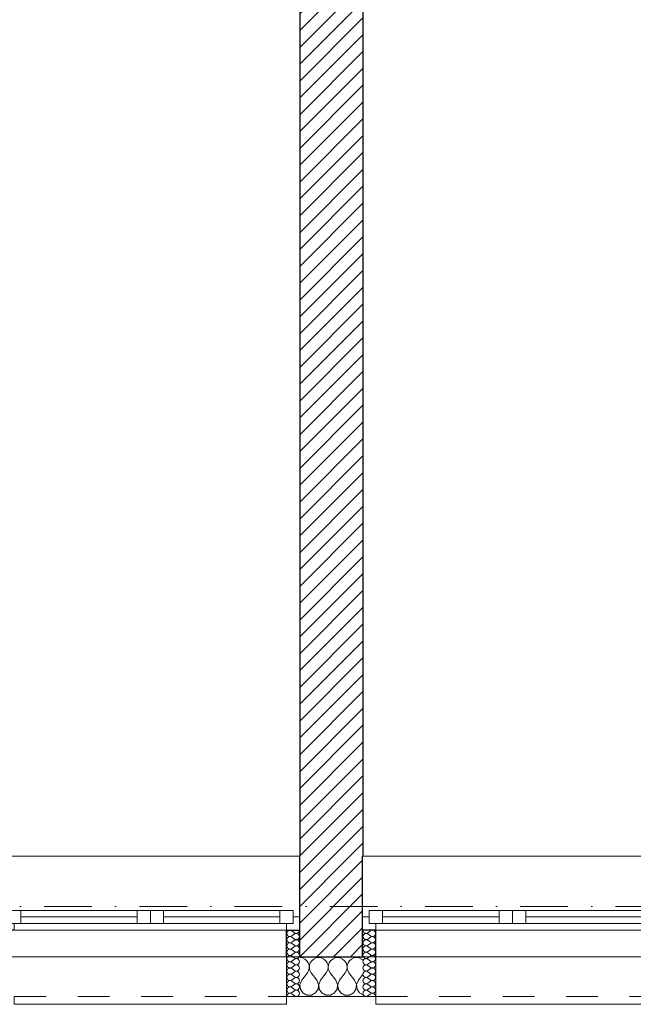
# Model space of a CAD drawing. Header units: millimetres. Extents: x 172139 to 266886, y 89525 to 138225.
# Tile 24 of 94: x 192940 to 195261, y 106825 to 110545. Entities that reach past the tile are written whole.
import ezdxf

# ---------------------------------------------------------------- set-up
doc = ezdxf.new("R2010")
doc.units = ezdxf.units.MM
doc.header["$MEASUREMENT"] = 0
doc.linetypes.add('Kropki i Kreski', pattern=[360, 180, -90, 0, -90])
doc.linetypes.add('Przerywana', pattern=[240, 120, -120])
for name, color, linetype in [('Konstrukcja - Siatki mod', 7, 'Continuous'), ('KR_INW', 7, 'Continuous'), ('NAPIS_SODON', 7, 'Continuous'), ('Okna ArchiCADa', 7, 'Continuous')]:
    doc.layers.add(name, color=color, linetype=linetype)
doc.layers.add('Konstrukcja - Siatki mod_Nr_pióra__48', color=7, linetype='Continuous', lineweight=15, true_color=0xa80f02)
doc.layers.add('KR_INW_Nr_pióra__102', color=7, linetype='Continuous', lineweight=5, true_color=0xcccccc)
for name, color, linetype, lineweight in [('KR_INW_Nr_pióra__101', 252, 'Continuous', 5), ('KR_INW_Nr_pióra__27', 7, 'Continuous', 25), ('KR_INW_Nr_pióra__47', 7, 'Continuous', 15), ('NAPIS_SODON_Nr_pióra__1', 7, 'Continuous', 13), ('Okna ArchiCADa_Nr_pióra__1', 7, 'Continuous', 13), ('Okna ArchiCADa_Nr_pióra__27', 7, 'Continuous', 25)]:
    doc.layers.add(name, color=color, linetype=linetype, lineweight=lineweight)
pattern_1 = [(45, (0, 0), (-31.819804, 31.819804), [])]

# ---------------------------------------------------------------- blocks, each defined once
blk = doc.blocks.new('Strop_1', base_point=(179225, 121523.3))
at = {"layer": 'NAPIS_SODON_Nr_pióra__1', "linetype": 'Continuous', "flags": 128}
blk.add_lwpolyline([(179225, 121523.3), (179225.9, 107003.8), (250898.3, 107008.3), (250897.4, 121527.8)], close=True, dxfattribs=at)
blk = doc.blocks.new('*X153')
at = {"layer": 'KR_INW_Nr_pióra__102', "linetype": 'Continuous'}
for p, q in [((194000, 107001.6), (193999.7, 107001.5)), ((194009.8, 107000.2), (194000, 107001.6)), ((194018.8, 106996.2), (194009.8, 107000.2)), ((194026.4, 106989.9), (194018.8, 106996.2)), ((194052.7, 106996.2), (194045.1, 106989.9)), ((194061.7, 107000.2), (194052.7, 106996.2)), ((194071.4, 107001.6), (194061.7, 107000.2)), ((194081.2, 107000.2), (194071.4, 107001.6)), ((194090.2, 106996.2), (194081.2, 107000.2)), ((194097.8, 106989.9), (194090.2, 106996.2)), ((194124.1, 106996.2), (194116.5, 106989.9)), ((194133.1, 107000.2), (194124.1, 106996.2)), ((194142.9, 107001.6), (194133.1, 107000.2)), ((194152.6, 107000.2), (194142.9, 107001.6)), ((194161.6, 106996.2), (194152.6, 107000.2)), ((194169.2, 106989.9), (194161.6, 106996.2)), ((194195.5, 106996.2), (194187.9, 106989.9)), ((194204.5, 107000.2), (194195.5, 106996.2)), ((194214.3, 107001.6), (194204.5, 107000.2)), ((194224, 107000.2), (194214.3, 107001.6)), ((194233.1, 106996.2), (194224, 107000.2)), ((194237.3, 106992.8), (194233.1, 106996.2)), ((194031.9, 106981.8), (194026.4, 106989.9)), ((194035.1, 106972.5), (194031.9, 106981.8)), ((194033.3, 106953.1), (194035.6, 106962.6)), ((194035.6, 106962.6), (194035.1, 106972.5)), ((194036.3, 106972.5), (194035.9, 106962.6)), ((194035.9, 106962.6), (194038.1, 106953.1)), ((194039.5, 106981.8), (194036.3, 106972.5)), ((194045.1, 106989.9), (194039.5, 106981.8)), ((194103.4, 106981.8), (194097.8, 106989.9)), ((194106.5, 106972.5), (194103.4, 106981.8)), ((194104.8, 106953.1), (194107, 106962.6)), ((194107, 106962.6), (194106.5, 106972.5)), ((194107.8, 106972.5), (194107.3, 106962.6)), ((194107.3, 106962.6), (194109.5, 106953.1)), ((194110.9, 106981.8), (194107.8, 106972.5)), ((194116.5, 106989.9), (194110.9, 106981.8)), ((194174.8, 106981.8), (194169.2, 106989.9)), ((194177.9, 106972.5), (194174.8, 106981.8)), ((194176.2, 106953.1), (194178.4, 106962.6)), ((194178.4, 106962.6), (194177.9, 106972.5)), ((194179.2, 106972.5), (194178.7, 106962.6)), ((194178.7, 106962.6), (194180.9, 106953.1)), ((194182.3, 106981.8), (194179.2, 106972.5)), ((194187.9, 106989.9), (194182.3, 106981.8)), ((194007.1, 106915.9), (194028.6, 106944.4)), ((194028.6, 106944.4), (194033.3, 106953.1)), ((194038.1, 106953.1), (194042.9, 106944.4)), ((194064.3, 106915.9), (194042.9, 106944.4)), ((194078.6, 106915.9), (194100, 106944.4)), ((194100, 106944.4), (194104.8, 106953.1)), ((194109.5, 106953.1), (194114.3, 106944.4)), ((194135.7, 106915.9), (194114.3, 106944.4)), ((194150, 106915.9), (194171.4, 106944.4)), ((194171.4, 106944.4), (194176.2, 106953.1)), ((194180.9, 106953.1), (194185.7, 106944.4)), ((194207.1, 106915.9), (194185.7, 106944.4)), ((194221.4, 106915.9), (194237.3, 106937)), ((194007.1, 106915.9), (194000.4, 106899.8)), ((194000.4, 106899.8), (194002.1, 106882.5)), ((194002.1, 106882.5), (194011.7, 106868)), ((194059.7, 106868), (194069.4, 106882.5)), ((194071, 106899.8), (194064.3, 106915.9)), ((194069.4, 106882.5), (194071, 106899.8)), ((194078.6, 106915.9), (194071.8, 106899.8)), ((194071.8, 106899.8), (194073.5, 106882.5)), ((194073.5, 106882.5), (194083.1, 106868)), ((194131.2, 106868), (194140.8, 106882.5)), ((194142.4, 106899.8), (194135.7, 106915.9)), ((194140.8, 106882.5), (194142.4, 106899.8)), ((194150, 106915.9), (194143.3, 106899.8)), ((194143.3, 106899.8), (194144.9, 106882.5)), ((194144.9, 106882.5), (194154.5, 106868)), ((194202.6, 106868), (194212.2, 106882.5)), ((194213.9, 106899.8), (194207.1, 106915.9)), ((194212.2, 106882.5), (194213.9, 106899.8)), ((194221.4, 106915.9), (194214.7, 106899.8)), ((194214.7, 106899.8), (194216.3, 106882.5)), ((194216.3, 106882.5), (194226, 106868)), ((194011.7, 106868), (194027, 106859.8)), ((194027, 106859.8), (194044.4, 106859.8)), ((194044.4, 106859.8), (194059.7, 106868)), ((194083.1, 106868), (194098.4, 106859.8)), ((194098.4, 106859.8), (194115.8, 106859.8)), ((194115.8, 106859.8), (194131.2, 106868)), ((194154.5, 106868), (194169.9, 106859.8)), ((194169.9, 106859.8), (194187.3, 106859.8)), ((194187.3, 106859.8), (194202.6, 106868)), ((194226, 106868), (194237.3, 106862))]:
    blk.add_line(p, q, dxfattribs=at)
blk = doc.blocks.new('*X182')
at = {"layer": 'KR_INW_Nr_pióra__102', "linetype": 'Continuous'}
for p, q in [((193979.4, 107095.6), (193969.9, 107102.8)), ((193979.4, 107090.9), (193969.9, 107083.7)), ((193979.4, 107071.8), (193969.9, 107079)), ((193979.4, 107067), (193969.9, 107059.9)), ((193979.4, 107048), (193969.9, 107055.1)), ((193979.4, 107043.2), (193969.9, 107036.1)), ((193979.4, 107024.2), (193969.9, 107031.3)), ((193979.4, 107019.4), (193969.9, 107012.3)), ((193979.4, 107000.4), (193969.9, 107007.5)), ((193979.4, 106995.6), (193969.9, 106988.5)), ((193979.4, 106976.6), (193969.9, 106983.7)), ((193979.4, 106971.8), (193969.9, 106964.7)), ((193979.4, 106952.8), (193969.9, 106959.9)), ((193979.4, 106948), (193969.9, 106940.9)), ((193979.4, 106929), (193969.9, 106936.1)), ((193979.4, 106924.2), (193969.9, 106917)), ((193979.4, 106905.1), (193969.9, 106912.3)), ((193979.4, 106900.4), (193969.9, 106893.2)), ((193979.4, 106881.3), (193969.9, 106888.5)), ((193979.4, 106876.6), (193969.9, 106869.4)), ((193979.4, 106857.5), (193969.9, 106864.7))]:
    blk.add_line(p, q, dxfattribs=at)
for centre, start, end in [((193962.8, 107093.2), 53.1301, 180), ((193986.6, 107105.1), 233.1301, 0), ((193962.8, 107093.2), 180, 306.8699), ((193962.8, 107069.4), 53.1301, 180), ((193962.8, 107069.4), 180, 306.8699), ((193986.6, 107081.3), 233.1301, 126.8699), ((193986.6, 107057.5), 233.1301, 126.8699), ((193962.8, 107045.6), 53.1301, 180), ((193962.8, 107045.6), 180, 306.8699), ((193962.8, 107021.8), 53.1301, 180), ((193986.6, 107033.7), 233.1301, 126.8699), ((193962.8, 107021.8), 180, 306.8699), ((193962.8, 106998), 53.1301, 180), ((193962.8, 106998), 180, 306.8699), ((193986.6, 107009.9), 233.1301, 126.8699), ((193986.6, 106986.1), 233.1301, 126.8699), ((193962.8, 106974.2), 53.1301, 180), ((193962.8, 106974.2), 180, 306.8699), ((193962.8, 106950.4), 53.1301, 180), ((193986.6, 106962.3), 233.1301, 126.8699), ((193962.8, 106950.4), 180, 306.8699), ((193962.8, 106926.6), 53.1301, 180), ((193962.8, 106926.6), 180, 306.8699), ((193986.6, 106938.5), 233.1301, 126.8699), ((193986.6, 106914.7), 233.1301, 126.8699), ((193962.8, 106902.8), 53.1301, 180), ((193962.8, 106902.8), 180, 306.8699), ((193962.8, 106879), 53.1301, 180), ((193962.8, 106879), 180, 306.8699), ((193986.6, 106890.9), 233.1301, 126.8699), ((193986.6, 106867), 233.1301, 126.8699), ((193962.8, 106855.1), 53.1301, 180)]:
    blk.add_arc(centre, 11.9, start, end, dxfattribs=at)
blk = doc.blocks.new('*X183')
at = {"layer": 'KR_INW_Nr_pióra__102', "linetype": 'Continuous'}
for p, q in [((194257.5, 107095.6), (194267, 107102.8)), ((194257.5, 107090.9), (194267, 107083.7)), ((194257.5, 107071.8), (194267, 107079)), ((194257.5, 107067), (194267, 107059.9)), ((194257.5, 107048), (194267, 107055.1)), ((194257.5, 107043.2), (194267, 107036.1)), ((194257.5, 107024.2), (194267, 107031.3)), ((194257.5, 107019.4), (194267, 107012.3)), ((194257.5, 107000.4), (194267, 107007.5)), ((194257.5, 106995.6), (194267, 106988.5)), ((194257.5, 106976.6), (194267, 106983.7)), ((194257.5, 106971.8), (194267, 106964.7)), ((194257.5, 106952.8), (194267, 106959.9)), ((194257.5, 106948), (194267, 106940.9)), ((194257.5, 106929), (194267, 106936.1)), ((194257.5, 106924.2), (194267, 106917)), ((194257.5, 106905.1), (194267, 106912.3)), ((194257.5, 106900.4), (194267, 106893.2)), ((194257.5, 106881.3), (194267, 106888.5)), ((194257.5, 106876.6), (194267, 106869.4)), ((194257.5, 106857.5), (194267, 106864.7))]:
    blk.add_line(p, q, dxfattribs=at)
for centre, start, end in [((194250.4, 107105.1), 180, 306.8699), ((194274.2, 107093.2), 0, 126.8699), ((194250.4, 107081.3), 53.1301, 306.8699), ((194250.4, 107057.5), 53.1301, 306.8699), ((194274.2, 107093.2), 233.1301, 0), ((194274.2, 107069.4), 0, 126.8699), ((194274.2, 107069.4), 233.1301, 0), ((194250.4, 107033.7), 53.1301, 306.8699), ((194274.2, 107045.6), 0, 126.8699), ((194274.2, 107045.6), 233.1301, 0), ((194274.2, 107021.8), 0, 126.8699), ((194250.4, 107009.9), 53.1301, 306.8699), ((194250.4, 106986.1), 53.1301, 306.8699), ((194274.2, 107021.8), 233.1301, 0), ((194274.2, 106998), 0, 126.8699), ((194274.2, 106998), 233.1301, 0), ((194250.4, 106962.3), 53.1301, 306.8699), ((194274.2, 106974.2), 0, 126.8699), ((194274.2, 106974.2), 233.1301, 0), ((194274.2, 106950.4), 0, 126.8699), ((194250.4, 106938.5), 53.1301, 306.8699), ((194250.4, 106914.7), 53.1301, 306.8699), ((194274.2, 106950.4), 233.1301, 0), ((194274.2, 106926.6), 0, 126.8699), ((194274.2, 106926.6), 233.1301, 0), ((194250.4, 106890.9), 53.1301, 306.8699), ((194250.4, 106867), 53.1301, 306.8699), ((194274.2, 106902.8), 0, 126.8699), ((194274.2, 106902.8), 233.1301, 0), ((194274.2, 106879), 0, 126.8699), ((194274.2, 106879), 233.1301, 0), ((194274.2, 106855.1), 0, 126.8699)]:
    blk.add_arc(centre, 11.9, start, end, dxfattribs=at)
blk = doc.blocks.new('Okno dwuskrzydłowe 19_7')
at = {"layer": 'Okna ArchiCADa_Nr_pióra__1', "linetype": 'Continuous'}
for p, q in [((-564.8, 230), (564.8, 230)), ((-564.8, 0), (-539.8, 0)), ((-539.8, 25), (-489.8, 25)), ((-539.8, -25), (-539.8, 25)), ((-539.8, 0), (-539.8, -25)), ((-489.8, 25), (-50, 25)), ((-489.8, 25), (-489.8, -25)), ((-489.8, 25), (-50, 25)), ((-489.8, 0), (-50, 0)), ((-50, -25), (-50, 25)), ((-50, 25), (0, 25)), ((0, 25), (0, -25)), ((0, 25), (50, 25)), ((0, -25), (0, 25)), ((50, 25), (489.8, 25)), ((50, 25), (50, -25)), ((50, 25), (489.8, 25)), ((50, 0), (489.8, 0)), ((489.8, -25), (489.8, 25)), ((489.8, 25), (539.8, 25)), ((539.8, 25), (539.8, -25)), ((539.8, -25), (539.8, 0)), ((539.8, 0), (564.8, 0)), ((-539.8, -25), (-514.8, -25)), ((-489.8, -25), (-539.8, -25)), ((-514.8, -25), (-514.8, -50)), ((-50, -25), (-489.8, -25)), ((0, -25), (-50, -25)), ((50, -25), (0, -25)), ((489.8, -25), (50, -25)), ((539.8, -25), (489.8, -25)), ((514.8, -50), (514.8, -25)), ((514.8, -25), (539.8, -25)), ((-514.8, -50), (-564.8, -50)), ((0, -50), (-514.8, -50)), ((514.8, -50), (0, -50)), ((564.8, -50), (514.8, -50)), ((-514.8, -300), (-514.8, -330)), ((-514.8, -330), (514.8, -330)), ((514.8, -330), (514.8, -300))]:
    blk.add_line(p, q, dxfattribs=at)
at = {"layer": 'Okna ArchiCADa_Nr_pióra__1', "linetype": 'Przerywana'}
blk.add_line((-514.8, -300), (514.8, -300), dxfattribs=at)
at = {"layer": 'Okna ArchiCADa_Nr_pióra__27', "linetype": 'Continuous'}
for p, q in [((-564.8, -50), (-564.8, 0)), ((564.8, -50), (564.8, 0)), ((-514.8, -50), (-564.8, -50)), ((514.8, -50), (564.8, -50))]:
    blk.add_line(p, q, dxfattribs=at)
blk = doc.blocks.new('Okno dwuskrzydłowe 19_5')
at = {"layer": 'Okna ArchiCADa_Nr_pióra__1', "linetype": 'Continuous'}
for p, q in [((-566.8, 230), (566.8, 230)), ((-566.8, 0), (-541.8, 0)), ((-541.8, 25), (-491.8, 25)), ((-541.8, -25), (-541.8, 25)), ((-541.8, 0), (-541.8, -25)), ((-491.8, 25), (-50, 25)), ((-491.8, 25), (-491.8, -25)), ((-491.8, 25), (-50, 25)), ((-491.8, 0), (-50, 0)), ((-50, -25), (-50, 25)), ((-50, 25), (0, 25)), ((0, 25), (0, -25)), ((0, 25), (50, 25)), ((0, -25), (0, 25)), ((50, 25), (491.8, 25)), ((50, 25), (50, -25)), ((50, 25), (491.8, 25)), ((50, 0), (491.8, 0)), ((491.8, -25), (491.8, 25)), ((491.8, 25), (541.8, 25)), ((541.8, 25), (541.8, -25)), ((541.8, -25), (541.8, 0)), ((541.8, 0), (566.8, 0)), ((-541.8, -25), (-516.8, -25)), ((-491.8, -25), (-541.8, -25)), ((-516.8, -25), (-516.8, -50)), ((-50, -25), (-491.8, -25)), ((0, -25), (-50, -25)), ((50, -25), (0, -25)), ((491.8, -25), (50, -25)), ((541.8, -25), (491.8, -25)), ((516.8, -50), (516.8, -25)), ((516.8, -25), (541.8, -25)), ((-516.8, -50), (-566.8, -50)), ((0, -50), (-516.8, -50)), ((516.8, -50), (0, -50)), ((566.8, -50), (516.8, -50)), ((-516.8, -300), (-516.8, -330)), ((-516.8, -330), (516.8, -330)), ((516.8, -330), (516.8, -300))]:
    blk.add_line(p, q, dxfattribs=at)
at = {"layer": 'Okna ArchiCADa_Nr_pióra__1', "linetype": 'Przerywana'}
blk.add_line((-516.8, -300), (516.8, -300), dxfattribs=at)
at = {"layer": 'Okna ArchiCADa_Nr_pióra__27', "linetype": 'Continuous'}
for p, q in [((-566.8, -50), (-566.8, 0)), ((566.8, -50), (566.8, 0)), ((-516.8, -50), (-566.8, -50)), ((516.8, -50), (566.8, -50))]:
    blk.add_line(p, q, dxfattribs=at)
blk = doc.blocks.new('Ściana_3', base_point=(179075.1, 106855.1))
at = {"layer": 'KR_INW_Nr_pióra__101', "linetype": 'Continuous'}
h = blk.add_hatch(dxfattribs=at)
h.set_pattern_fill('Cegła_licówka', color=256, style=0, pattern_type=2)
h.set_pattern_definition(pattern_1)
h.paths.add_polyline_path([(193999.7, 107155.1), (193999.7, 107105.1), (193999.7, 107005.1), (194237.3, 107005.1), (194237.3, 107105.1), (194237.3, 107155.1), (194237.3, 107385.1), (193999.7, 107385.1)])
at = {"layer": 'KR_INW_Nr_pióra__27', "linetype": 'Continuous'}
for p, q in [((193999.7, 107155.1), (193999.7, 107385.1)), ((194237.3, 107155.1), (194237.3, 107385.1)), ((193999.7, 107105.1), (193999.7, 107155.1)), ((194237.3, 107105.1), (194237.3, 107155.1)), ((193949.7, 107005.1), (193949.7, 107105.1)), ((193949.7, 107105.1), (193999.7, 107105.1)), ((193999.7, 107005.1), (193999.7, 107105.1)), ((194237.3, 107005.1), (194237.3, 107105.1)), ((194287.3, 107105.1), (194237.3, 107105.1)), ((194287.3, 107005.1), (194287.3, 107105.1)), ((193999.7, 107005.1), (194237.3, 107005.1))]:
    blk.add_line(p, q, dxfattribs=at)
at = {"layer": 'KR_INW_Nr_pióra__47', "linetype": 'Continuous'}
for p, q in [((193999.7, 107105.1), (193949.7, 107105.1)), ((193949.7, 107105.1), (193949.7, 106855.1)), ((194237.3, 107105.1), (194287.3, 107105.1)), ((194287.3, 107105.1), (194287.3, 106855.1)), ((193949.7, 106855.1), (193949.7, 107005.1)), ((194287.3, 106855.1), (194287.3, 107005.1)), ((193999.7, 106855.1), (193949.7, 106855.1)), ((194237.3, 106855.1), (194287.3, 106855.1))]:
    blk.add_line(p, q, dxfattribs=at)
at = {"layer": 'KR_INW_Nr_pióra__47', "linetype": 'Continuous', "flags": 128}
blk.add_lwpolyline([(193999.7, 106855.1), (194237.3, 106855.1)], dxfattribs=at)
at = {"layer": 'KR_INW'}
for name in ['*X182', '*X183', '*X153']:
    blk.add_blockref(name, (0, 0), dxfattribs=at)
at = {"layer": 'Okna ArchiCADa', "color": 21, "linetype": 'Continuous', "lineweight": 13, "true_color": 0xff9955, "zscale": 1000}
for name, p in [('Okno dwuskrzydłowe 19_7', (193434.9, 107155.1)), ('Okno dwuskrzydłowe 19_5', (194804, 107155.1))]:
    blk.add_blockref(name, p, dxfattribs=at)
blk = doc.blocks.new('Ściana_94', base_point=(193999.4, 113397.6))
at = {"layer": 'KR_INW_Nr_pióra__101', "linetype": 'Continuous'}
h = blk.add_hatch(dxfattribs=at)
h.set_pattern_fill('Cegła_licówka', color=256, style=0, pattern_type=2)
h.set_pattern_definition(pattern_1)
h.paths.add_polyline_path([(193999.4, 112967.6), (193999.4, 107385.1), (194239.4, 107385.1), (194239.4, 112967.6)])
at = {"layer": 'KR_INW_Nr_pióra__27', "linetype": 'Continuous', "flags": 128}
for points in [[(193999.4, 112967.6), (193999.4, 107385.1)], [(194239.4, 107385.1), (194239.4, 112967.6)]]:
    blk.add_lwpolyline(points, dxfattribs=at)
blk = doc.blocks.new('Standardowy znacznik siatki_10')
at = {"layer": 'Konstrukcja - Siatki mod_Nr_pióra__48', "linetype": 'Kropki i Kreski'}
blk.add_line((1000, 0), (72912, 0), dxfattribs=at)

msp = doc.modelspace()

# ---------------------------------------------------------------- block references
at = {"layer": 'Konstrukcja - Siatki mod', "color": 8, "linetype": 'Continuous', "lineweight": 13, "zscale": 1000}
msp.add_blockref('Standardowy znacznik siatki_10', (177989.3, 107195.1), dxfattribs=at)
at = {"layer": 'KR_INW'}
for name, p in [('Ściana_94', (193999.4, 113397.6)), ('Ściana_3', (179075.1, 106855.1))]:
    msp.add_blockref(name, p, dxfattribs=at)
at = {"layer": 'NAPIS_SODON', "linetype": 'Continuous'}
msp.add_blockref('Strop_1', (179225, 121523.3), dxfattribs=at)

doc.saveas('drawing.dxf')
